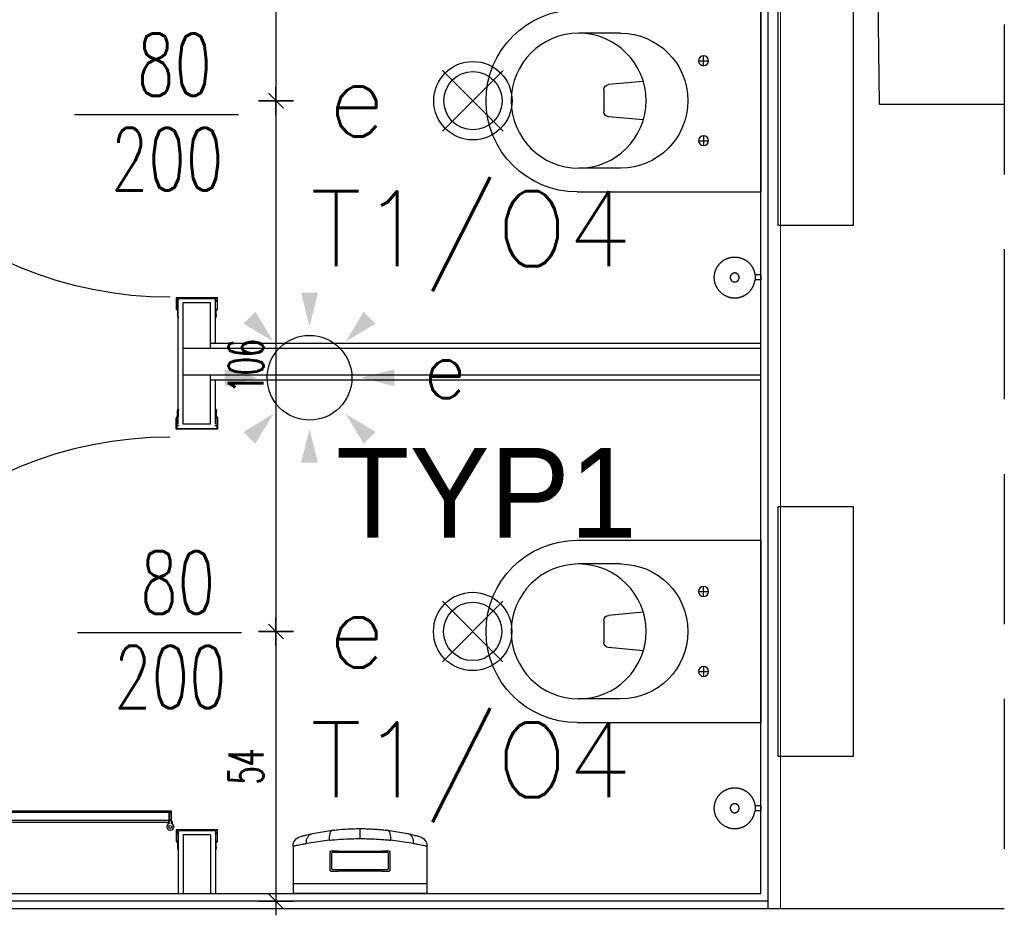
# Model space of a CAD drawing. Header units: centimetres. Extents: x -15121 to 30567, y -60641 to 0.
# Tile 220 of 256: x 10919 to 11116, y -25700 to -25520. Entities that reach past the tile are written whole.
import ezdxf
from ezdxf.enums import TextEntityAlignment as Align

# ---------------------------------------------------------------- set-up
doc = ezdxf.new("R2010")
doc.units = ezdxf.units.CM
doc.header["$LTSCALE"] = 60
doc.linetypes.add('( Dashed )', pattern=[0.75, 0.5, -0.25])
for name, color, linetype in [('AIKA lampy i wyłaczniki2', 150, 'Continuous'), ('AIKA lampy sanitariaty', 3, 'Continuous'), ('AIKA sanitariaty', 7, 'Continuous'), ('AIKA TYNK', 5, 'Continuous'), ('AIKA widoki wymiarowanie', 7, 'Continuous'), ('AIKA widokowe', 7, 'Continuous'), ('AIKA ŚCIANA', 8, 'Continuous'), ('E_Oświetlenie - czujki ruchu', 3, 'Continuous'), ('E_Oświetlenie - Numer obwodu', 1, 'Continuous'), ('E_Oświetlenie - Opis', 4, 'Continuous')]:
    doc.layers.add(name, color=color, linetype=linetype)
doc.layers.add('opisy', color=1, linetype='Continuous', lineweight=15)
doc.styles.add('RomanS', font='romans.shx')
doc.styles.add('SIMPLEX', font='simplex', dxfattribs={"width": 0.85})
doc.styles.add('TableTextStyle', font='txt')
doc.styles.add('wymiar', font='txt.shx', dxfattribs={"width": 0.6})
doc.dimstyles.new('Dwudziestka', dxfattribs={"dimtxt": 7, "dimasz": 0.7, "dimexe": 5, "dimexo": 0, "dimgap": 2.5, "dimtad": 1, "dimtoh": 1, "dimdec": 3, "dimrnd": 0.5, "dimdsep": 46, "dimtxsty": 'wymiar', "dimblk": 'znacznik', "dimcen": 0, "dimdle": 5, "dimse1": 1, "dimse2": 1, "dimclrd": 256, "dimclre": 256, "dimclrt": 256, "dimadec": 0, "dimazin": 0, "dimtfac": 0.4, "dimtdec": 3, "dimtix": 1, "dimtofl": 0, "dimtmove": 2, "dimatfit": 3, "dimldrblk": 'znacznik', "dimfxl": 1, "dimtolj": 1, "dimarcsym": 0})

# ---------------------------------------------------------------- blocks, each defined once
blk = doc.blocks.new('toaleta top')
at = {"layer": 'AIKA sanitariaty'}
for p, q in [((-18.25, 39.75), (-18.25, 3)), ((-13.5, 31.08), (-13.5, 39.45)), ((13.5, 31.08), (13.5, 39.45)), ((18.25, 39.75), (18.25, 3)), ((-2.22, 34.39), (2.22, 34.39)), ((-3.85, 26.52), (-3.22, 33.48)), ((3.85, 26.52), (3.22, 33.48)), ((-7, 14.44), (-9, 14.44)), ((-8, 15.44), (-8, 13.44)), ((7, 14.44), (9, 14.44)), ((8, 15.44), (8, 13.44)), ((-18.25, 3), (18.25, 3)), ((25, -0.5), (-25, -0.5)), ((-25, -0.5), (-25, -15.5)), ((25, -15.5), (25, -0.5)), ((-25, -15.5), (25, -15.5))]:
    blk.add_line(p, q, dxfattribs=at)
for centre, radius in [((0, 39.45), 13.5), ((-8, 14.44), 1), ((8, 14.44), 1)]:
    blk.add_circle(centre, radius, dxfattribs=at)
for centre, radius, start, end in [((0, 39.75), 18.25, 0, 180), ((-2.22, 33.39), 1, 90, 174.822), ((2.22, 33.39), 1, 5.178, 90), ((0, 31.08), 13.5, 180, 0)]:
    blk.add_arc(centre, radius, start, end, dxfattribs=at)
blk = doc.blocks.new('sl parawan')
at = {"layer": 'AIKA widokowe'}
for p, q in [((-59.55, -92.06), (-59.55, -94.27)), ((-51.3, -91.99), (-59.48, -91.99)), ((-59.42, -92.64), (-59.42, -92.12)), ((-59.42, -92.12), (-51.37, -92.12)), ((-59.05, -92.64), (-59.42, -92.64)), ((-59.15, -117.31), (-59.15, -92.12)), ((-59.05, -92.71), (-59.05, -92.64)), ((-51.37, -92.64), (-51.74, -92.64)), ((-51.74, -92.64), (-51.74, -92.71)), ((-51.65, -101.15), (-51.65, -92.12)), ((-51.37, -92.12), (-51.37, -92.64)), ((-51.24, -94.27), (-51.24, -92.06)), ((-59.42, -94.27), (-59.42, -92.71)), ((-59.42, -92.71), (-59.05, -92.71)), ((-59.27, -94.55), (-59.27, -95.45)), ((-59.14, -95.45), (-59.14, -94.55)), ((-58.15, -117.31), (-58.15, -92.99)), ((-52.65, -92.99), (-58.15, -92.99)), ((-52.65, -102.15), (-52.65, -92.99)), ((-51.74, -92.71), (-51.37, -92.71)), ((-51.65, -94.55), (-51.65, -95.45)), ((-51.52, -95.45), (-51.52, -94.55)), ((-51.37, -92.71), (-51.37, -94.27)), ((-59.31, -95.58), (-59.23, -95.94)), ((-59.28, -95.48), (-59.3, -95.54)), ((-59.18, -95.57), (-59.16, -95.53)), ((-59.1, -95.92), (-59.18, -95.57)), ((-51.61, -95.57), (-51.69, -95.92)), ((-51.63, -95.53), (-51.61, -95.57)), ((-51.56, -95.94), (-51.48, -95.58)), ((-51.49, -95.54), (-51.51, -95.48)), ((57.5, -102.15), (-58.15, -102.15)), ((57.5, -101.15), (-52.65, -101.15)), ((-58.15, -107.45), (57.5, -107.45)), ((-52.65, -117.31), (-52.65, -107.33)), ((-52.65, -108.45), (57.5, -108.45)), ((-51.65, -117.31), (-51.65, -108.45)), ((-59.55, -118.24), (-59.55, -116.03)), ((-59.42, -116.03), (-59.42, -117.59)), ((-59.31, -114.72), (-59.23, -114.36)), ((-59.28, -114.82), (-59.3, -114.76)), ((-59.27, -115.75), (-59.27, -114.85)), ((-59.1, -114.38), (-59.18, -114.73)), ((-59.18, -114.73), (-59.16, -114.77)), ((-59.14, -114.85), (-59.14, -115.75)), ((-51.61, -114.73), (-51.69, -114.38)), ((-51.65, -115.75), (-51.65, -114.85)), ((-51.63, -114.77), (-51.61, -114.73)), ((-51.56, -114.36), (-51.48, -114.72)), ((-51.52, -114.85), (-51.52, -115.75)), ((-51.49, -114.76), (-51.51, -114.82)), ((-51.37, -117.59), (-51.37, -116.03)), ((-51.24, -116.03), (-51.24, -118.24)), ((-59.42, -117.59), (-59.05, -117.59)), ((-59.05, -117.66), (-59.42, -117.66)), ((-59.42, -117.66), (-59.42, -118.18)), ((-59.42, -118.18), (-51.37, -118.18)), ((-59.05, -117.59), (-59.05, -117.66)), ((-52.65, -117.31), (-58.15, -117.31)), ((-51.74, -117.66), (-51.74, -117.59)), ((-51.74, -117.59), (-51.37, -117.59)), ((-51.37, -117.66), (-51.74, -117.66)), ((-51.37, -118.18), (-51.37, -117.66)), ((-51.3, -118.31), (-59.48, -118.31)), ((-60.52, -194.77), (-139.62, -194.77)), ((-139.06, -194.95), (-60.99, -194.95)), ((-60.92, -197.23), (-60.92, -194.85)), ((-60.92, -194.85), (-60.52, -194.85)), ((-60.92, -197.06), (-60.92, -194.95)), ((-60.92, -194.95), (-60.52, -194.95)), ((-60.92, -195.01), (-60.92, -196.99)), ((-60.52, -194.85), (-60.52, -196.73)), ((-60.52, -194.95), (-60.52, -197.23)), ((-139.62, -196.57), (-60.52, -196.57)), ((-60.99, -197.06), (-139.06, -197.06)), ((-61.12, -197.32), (-61.12, -197.06)), ((-61.12, -197.06), (-60.92, -197.06)), ((-60.52, -196.73), (-60.32, -196.73)), ((-60.32, -196.73), (-60.32, -197.32)), ((-59.55, -198.56), (-59.55, -200.78)), ((-59.55, -198.56), (-59.55, -200.78)), ((-59.55, -198.56), (-59.55, -200.78)), ((-57.52, -198.5), (-59.48, -198.5)), ((-57.52, -198.5), (-59.48, -198.5)), ((-51.3, -198.5), (-59.48, -198.5)), ((-59.42, -199.15), (-59.42, -198.63)), ((-59.42, -198.63), (-57.58, -198.63)), ((-59.42, -199.15), (-59.42, -198.63)), ((-59.42, -198.63), (-57.58, -198.63)), ((-59.42, -199.15), (-59.42, -198.63)), ((-59.42, -198.63), (-51.37, -198.63)), ((-59.15, -198.63), (-59.15, -211.27)), ((-51.65, -198.63), (-51.65, -211.27)), ((-51.37, -198.63), (-51.37, -199.15)), ((-51.24, -200.78), (-51.24, -198.56)), ((-59.05, -199.15), (-59.42, -199.15)), ((-59.05, -199.15), (-59.42, -199.15)), ((-59.05, -199.15), (-59.42, -199.15)), ((-59.42, -200.78), (-59.42, -199.22)), ((-59.42, -199.22), (-59.05, -199.22)), ((-59.42, -200.78), (-59.42, -199.22)), ((-59.42, -199.22), (-59.05, -199.22)), ((-59.42, -200.78), (-59.42, -199.22)), ((-59.42, -199.22), (-59.05, -199.22)), ((-59.27, -201.06), (-59.27, -201.96)), ((-59.27, -201.06), (-59.27, -201.96)), ((-59.27, -201.06), (-59.27, -201.96)), ((-59.14, -201.96), (-59.14, -201.06)), ((-59.14, -201.96), (-59.14, -201.06)), ((-59.14, -201.96), (-59.14, -201.06)), ((-59.05, -199.22), (-59.05, -199.15)), ((-59.05, -199.22), (-59.05, -199.15)), ((-59.05, -199.22), (-59.05, -199.15)), ((-52.65, -199.5), (-58.15, -199.5)), ((-58.15, -199.5), (-58.15, -211.27)), ((-52.65, -199.5), (-52.65, -211.27)), ((-51.37, -199.15), (-51.74, -199.15)), ((-51.74, -199.15), (-51.74, -199.22)), ((-51.74, -199.22), (-51.37, -199.22)), ((-51.65, -201.06), (-51.65, -201.96)), ((-51.52, -201.96), (-51.52, -201.06)), ((-51.37, -199.22), (-51.37, -200.78)), ((-59.31, -202.08), (-59.23, -202.45)), ((-59.28, -201.98), (-59.3, -202.04)), ((-59.28, -201.98), (-59.3, -202.05)), ((-59.18, -202.08), (-59.16, -202.03)), ((-59.18, -202.08), (-59.16, -202.04)), ((-59.1, -202.42), (-59.18, -202.08)), ((-51.61, -202.08), (-51.69, -202.42)), ((-51.63, -202.04), (-51.61, -202.08)), ((-51.56, -202.45), (-51.48, -202.08)), ((-51.49, -202.05), (-51.51, -201.98))]:
    blk.add_line(p, q, dxfattribs=at)
at = {"layer": 'AIKA widokowe', "extrusion": (0, 0, -1)}
for p, q in [((-60.52, -194.77), (-139.62, -194.77)), ((-60.52, -196.57), (-60.52, -194.77)), ((-139.62, -196.57), (-60.52, -196.57))]:
    blk.add_line(p, q, dxfattribs=at)
at = {"layer": 'AIKA widokowe'}
blk.add_circle((-60.72, -197.9), 0.3, dxfattribs=at)
for centre, radius, start, end in [((-60.64, -12.8), 79.05, 182.2555, 269.9371), ((-59.48, -92.06), 0.065, 90, 180), ((-51.3, -92.06), 0.065, 0, 90), ((-59.41, -94.27), 0.14, 180, 270), ((-59.41, -94.27), 0.01, 180, 270), ((-59.41, -94.55), 0.27, 0, 90), ((-59.41, -94.55), 0.14, 0, 90), ((-51.38, -94.55), 0.27, 90, 180), ((-51.38, -94.55), 0.14, 90, 180), ((-51.38, -94.27), 0.01, 270, 0), ((-51.38, -94.27), 0.14, 270, 0), ((-59.25, -95.56), 0.055, 154.9424, 192.3489), ((-59.33, -95.45), 0.055, 334.9424, 0), ((-59.16, -95.93), 0.0649, 192.3489, 12.3224), ((-59.33, -95.45), 0.185, 334.9424, 0), ((-51.63, -95.93), 0.0649, 167.6776, 347.6511), ((-51.46, -95.45), 0.185, 180, 205.0576), ((-51.46, -95.45), 0.055, 180, 205.0576), ((-51.53, -95.56), 0.055, 347.6511, 25.0576), ((-59.16, -114.37), 0.0649, 347.6776, 167.6511), ((-51.63, -114.37), 0.0649, 12.3489, 192.3224), ((-59.41, -116.03), 0.14, 90, 180), ((-59.41, -116.03), 0.01, 90, 180), ((-59.41, -115.75), 0.14, 270, 0), ((-59.41, -115.75), 0.27, 270, 0), ((-59.25, -114.74), 0.055, 167.6511, 205.0576), ((-59.33, -114.85), 0.055, 0, 25.0576), ((-59.33, -114.85), 0.185, 0, 25.0576), ((-51.46, -114.85), 0.185, 154.9424, 180), ((-51.38, -115.75), 0.27, 180, 270), ((-51.46, -114.85), 0.055, 154.9424, 180), ((-51.38, -115.75), 0.14, 180, 270), ((-51.53, -114.74), 0.055, 334.9424, 12.3489), ((-51.38, -116.03), 0.14, 0, 90), ((-51.38, -116.03), 0.01, 0, 90), ((-59.48, -118.24), 0.065, 180, 270), ((-51.3, -118.24), 0.065, 270, 0), ((-60.64, -198.93), 79.05, 90.0629, 177.7445), ((-60.99, -195.01), 0.065, 0, 90), ((-60.99, -196.99), 0.065, 270, 0), ((-60.72, -197.9), 0.7, 106.6015, 55.1501), ((-60.72, -197.9), 0.7, 124.8499, 73.3985), ((-59.48, -198.56), 0.065, 90, 180), ((-59.48, -198.56), 0.065, 90, 180), ((-59.48, -198.56), 0.065, 90, 180), ((-51.3, -198.56), 0.065, 0, 90), ((-59.41, -200.78), 0.14, 180, 270), ((-59.41, -200.78), 0.14, 180, 270), ((-59.41, -200.78), 0.14, 180, 270), ((-59.41, -200.78), 0.01, 180, 270), ((-59.41, -200.78), 0.01, 180, 270), ((-59.41, -200.78), 0.01, 180, 270), ((-59.41, -201.06), 0.27, 0, 90), ((-59.41, -201.06), 0.27, 0, 90), ((-59.41, -201.06), 0.27, 0, 90), ((-59.41, -201.06), 0.14, 0, 90), ((-59.41, -201.06), 0.14, 0, 90), ((-59.41, -201.06), 0.14, 0, 90), ((-51.38, -201.06), 0.27, 90, 180), ((-51.38, -201.06), 0.14, 90, 180), ((-51.38, -200.78), 0.01, 270, 0), ((-51.38, -200.78), 0.14, 270, 0), ((-59.25, -202.07), 0.055, 154.9424, 192.3489), ((-59.25, -202.07), 0.055, 154.9424, 192.3489), ((-59.33, -201.96), 0.055, 334.9424, 0), ((-59.33, -201.96), 0.055, 334.9424, 0), ((-59.16, -202.43), 0.0649, 192.3489, 12.3224), ((-59.33, -201.96), 0.185, 334.9424, 360), ((-59.33, -201.96), 0.185, 334.9424, 0), ((-51.63, -202.43), 0.0649, 167.6776, 347.6511), ((-51.46, -201.96), 0.185, 180, 205.0576), ((-51.46, -201.96), 0.055, 180, 205.0576), ((-51.53, -202.07), 0.055, 347.6511, 25.0576)]:
    blk.add_arc(centre, radius, start, end, dxfattribs=at)
blk.add_point((-60.52, -194.77), dxfattribs=at)
blk = doc.blocks.new('opis lamp')
at = {"layer": 'E_Oświetlenie - Numer obwodu', "style": 'SIMPLEX'}
blk.add_attdef('OBWÓD', text='', height=15, dxfattribs=at).set_placement((-9.46, -1.18), align=Align.CENTER)
at = {"layer": 'E_Oświetlenie - Opis', "style": 'SIMPLEX'}
blk.add_attdef('OPIS1', (55.72, 42.77), '', height=15, dxfattribs=at)
blk = doc.blocks.new('Czujka ruchu 360')
at = {"layer": 'E_Oświetlenie - czujki ruchu'}
blk.add_circle((0, 0), 11.31, dxfattribs=at)
for points in [[(0, 13.68), (-2.25, 22.68), (2.25, 22.68), (-2.25, 22.68)], [(-9.67, 9.67), (-17.63, 14.45), (-14.45, 17.63), (-17.63, 14.45)], [(9.67, 9.67), (17.63, 14.45), (14.45, 17.63), (17.63, 14.45)], [(-13.68, 0), (-22.68, -2.25), (-22.68, 2.25), (-22.68, -2.25)], [(13.68, 0), (22.68, -2.25), (22.68, 2.25), (22.68, -2.25)], [(-9.67, -9.67), (-14.45, -17.63), (-17.63, -14.45), (-14.45, -17.63)], [(9.67, -9.67), (14.45, -17.63), (17.63, -14.45), (14.45, -17.63)], [(0, -13.68), (-2.25, -22.68), (2.25, -22.68), (-2.25, -22.68)]]:
    blk.add_solid(points, dxfattribs=at)
at = {"layer": 'E_Oświetlenie - Numer obwodu', "style": 'SIMPLEX'}
blk.add_attdef('OBWÓD', text='', height=15, dxfattribs=at).set_placement((0, -42.53), align=Align.CENTER)
at = {"layer": 'E_Oświetlenie - Opis', "style": 'SIMPLEX'}
for tag, p in [('SYMBOL', (-34.22, 26.89)), ('OPIS1', (26.83, -1.12))]:
    blk.add_attdef(tag, p, '', height=15, dxfattribs=at)
blk = doc.blocks.new('sl szczotka rzut')
at = {"layer": 'AIKA sanitariaty', "transparency": 33554610}
for p, q in [((22238.01, -28535.25), (22238.01, -28534.12)), ((22239.01, -28535.25), (22238.01, -28535.25)), ((22239.01, -28535.25), (22239.01, -28534.12))]:
    blk.add_line(p, q, dxfattribs=at)
for points in [[(22235.26, -28527.56), (22235.16, -28527.72), (22235.07, -28527.86), (22234.99, -28527.98), (22234.93, -28528.09), (22234.88, -28528.19), (22234.83, -28528.29), (22234.79, -28528.37), (22234.76, -28528.45), (22234.73, -28528.52), (22234.7, -28528.6), (22234.67, -28528.67), (22234.65, -28528.73), (22234.62, -28528.8), (22234.6, -28528.87), (22234.58, -28528.93), (22234.56, -28529), (22234.55, -28529.06), (22234.53, -28529.13), (22234.52, -28529.19), (22234.5, -28529.26), (22234.49, -28529.32), (22234.48, -28529.39), (22234.47, -28529.45), (22234.46, -28529.52), (22234.45, -28529.59), (22234.45, -28529.65), (22234.44, -28529.72), (22234.43, -28529.79), (22234.43, -28529.85), (22234.43, -28529.92), (22234.43, -28529.99), (22234.43, -28530.05), (22234.43, -28530.12), (22234.43, -28530.19), (22234.43, -28530.25), (22234.43, -28530.32), (22234.44, -28530.39), (22234.45, -28530.45), (22234.45, -28530.52), (22234.46, -28530.59), (22234.47, -28530.65), (22234.48, -28530.72), (22234.49, -28530.79), (22234.5, -28530.85), (22234.52, -28530.92), (22234.53, -28530.98), (22234.55, -28531.05), (22234.56, -28531.11), (22234.58, -28531.18), (22234.6, -28531.24), (22234.62, -28531.3), (22234.64, -28531.37), (22234.66, -28531.43), (22234.69, -28531.49), (22234.71, -28531.56), (22234.74, -28531.62), (22234.76, -28531.68), (22234.79, -28531.74), (22234.82, -28531.8), (22234.85, -28531.86), (22234.88, -28531.92), (22234.91, -28531.98), (22234.94, -28532.04), (22234.97, -28532.1), (22235.01, -28532.16), (22235.04, -28532.21), (22235.08, -28532.27), (22235.11, -28532.33), (22235.15, -28532.38), (22235.19, -28532.44), (22235.23, -28532.49), (22235.27, -28532.54), (22235.31, -28532.6), (22235.35, -28532.65), (22235.4, -28532.7), (22235.44, -28532.75), (22235.48, -28532.8), (22235.53, -28532.85), (22235.58, -28532.9), (22235.62, -28532.94), (22235.67, -28532.99), (22235.72, -28533.04), (22235.77, -28533.08), (22235.82, -28533.13), (22235.87, -28533.17), (22235.92, -28533.21), (22235.97, -28533.26), (22236.03, -28533.3), (22236.08, -28533.34), (22236.13, -28533.38), (22236.19, -28533.42), (22236.24, -28533.45), (22236.3, -28533.49), (22236.36, -28533.53), (22236.41, -28533.56), (22236.47, -28533.59), (22236.53, -28533.63), (22236.59, -28533.66), (22236.65, -28533.69), (22236.71, -28533.72), (22236.78, -28533.75), (22236.84, -28533.78), (22236.92, -28533.81), (22236.99, -28533.85), (22237.07, -28533.88), (22237.16, -28533.91), (22237.26, -28533.94), (22237.37, -28533.97), (22237.49, -28534.01), (22237.63, -28534.04), (22237.79, -28534.08), (22237.98, -28534.12)], [(22235.26, -28527.56), (22235.39, -28527.42), (22235.5, -28527.29), (22235.6, -28527.19), (22235.69, -28527.1), (22235.78, -28527.02), (22235.85, -28526.95), (22235.92, -28526.89), (22235.99, -28526.84), (22236.06, -28526.79), (22236.12, -28526.74), (22236.18, -28526.7), (22236.24, -28526.66), (22236.3, -28526.62), (22236.35, -28526.58), (22236.41, -28526.55), (22236.47, -28526.51), (22236.53, -28526.48), (22236.59, -28526.45), (22236.65, -28526.42), (22236.71, -28526.39), (22236.77, -28526.36), (22236.83, -28526.33), (22236.89, -28526.3), (22236.95, -28526.28), (22237.01, -28526.25), (22237.07, -28526.23), (22237.14, -28526.2), (22237.2, -28526.18), (22237.26, -28526.16), (22237.33, -28526.14), (22237.39, -28526.12), (22237.46, -28526.1), (22237.52, -28526.09), (22237.59, -28526.07), (22237.65, -28526.06), (22237.72, -28526.04), (22237.78, -28526.03), (22237.85, -28526.02), (22237.91, -28526.01), (22237.98, -28526), (22238.05, -28525.99), (22238.11, -28525.98), (22238.18, -28525.98), (22238.25, -28525.97), (22238.31, -28525.97), (22238.38, -28525.97), (22238.45, -28525.97), (22238.51, -28525.97), (22238.58, -28525.97), (22238.65, -28525.97), (22238.71, -28525.97), (22238.78, -28525.97), (22238.85, -28525.98), (22238.91, -28525.98), (22238.98, -28525.99), (22239.05, -28526), (22239.11, -28526.01), (22239.18, -28526.02), (22239.25, -28526.03), (22239.31, -28526.04), (22239.38, -28526.06), (22239.44, -28526.07), (22239.51, -28526.09), (22239.57, -28526.1), (22239.64, -28526.12), (22239.7, -28526.14), (22239.76, -28526.16), (22239.83, -28526.18), (22239.89, -28526.2), (22239.95, -28526.23), (22240.02, -28526.25), (22240.08, -28526.28), (22240.14, -28526.3), (22240.2, -28526.33), (22240.26, -28526.36), (22240.32, -28526.39), (22240.38, -28526.42), (22240.44, -28526.45), (22240.5, -28526.48), (22240.56, -28526.51), (22240.62, -28526.55), (22240.67, -28526.58), (22240.73, -28526.62), (22240.79, -28526.65), (22240.84, -28526.69), (22240.9, -28526.73), (22240.95, -28526.77), (22241, -28526.81), (22241.06, -28526.85), (22241.11, -28526.89), (22241.16, -28526.94), (22241.21, -28526.98), (22241.26, -28527.02), (22241.31, -28527.07), (22241.36, -28527.12), (22241.41, -28527.16), (22241.45, -28527.21), (22241.5, -28527.26), (22241.54, -28527.31), (22241.59, -28527.36), (22241.63, -28527.41), (22241.67, -28527.46), (22241.72, -28527.51), (22241.76, -28527.56), (22241.8, -28527.62), (22241.84, -28527.67), (22241.88, -28527.73), (22241.91, -28527.78), (22241.95, -28527.84), (22241.99, -28527.89), (22242.02, -28527.95), (22242.05, -28528.01), (22242.09, -28528.07), (22242.12, -28528.13), (22242.15, -28528.19), (22242.18, -28528.25), (22242.21, -28528.31), (22242.24, -28528.37), (22242.27, -28528.43), (22242.29, -28528.49), (22242.32, -28528.55), (22242.34, -28528.61), (22242.36, -28528.68), (22242.39, -28528.74), (22242.41, -28528.8), (22242.43, -28528.87), (22242.45, -28528.93), (22242.46, -28529), (22242.48, -28529.06), (22242.5, -28529.13), (22242.51, -28529.19), (22242.52, -28529.26), (22242.54, -28529.32), (22242.55, -28529.39), (22242.56, -28529.45), (22242.57, -28529.52), (22242.58, -28529.59), (22242.58, -28529.65), (22242.59, -28529.72), (22242.59, -28529.79), (22242.6, -28529.85), (22242.6, -28529.92), (22242.6, -28529.99), (22242.6, -28530.05), (22242.6, -28530.12), (22242.6, -28530.19), (22242.6, -28530.25), (22242.59, -28530.32), (22242.59, -28530.39), (22242.58, -28530.45), (22242.58, -28530.52), (22242.57, -28530.59), (22242.56, -28530.65), (22242.55, -28530.72), (22242.54, -28530.79), (22242.52, -28530.85), (22242.51, -28530.92), (22242.5, -28530.98), (22242.48, -28531.05), (22242.46, -28531.11), (22242.45, -28531.18), (22242.43, -28531.24), (22242.41, -28531.3), (22242.39, -28531.37), (22242.36, -28531.43), (22242.34, -28531.49), (22242.32, -28531.56), (22242.29, -28531.62), (22242.27, -28531.68), (22242.24, -28531.74), (22242.21, -28531.8), (22242.18, -28531.86), (22242.15, -28531.92), (22242.12, -28531.98), (22242.09, -28532.04), (22242.05, -28532.1), (22242.02, -28532.16), (22241.99, -28532.21), (22241.95, -28532.27), (22241.91, -28532.33), (22241.88, -28532.38), (22241.84, -28532.44), (22241.8, -28532.49), (22241.76, -28532.54), (22241.72, -28532.6), (22241.67, -28532.65), (22241.63, -28532.7), (22241.59, -28532.75), (22241.54, -28532.8), (22241.5, -28532.85), (22241.45, -28532.9), (22241.41, -28532.94), (22241.36, -28532.99), (22241.31, -28533.04), (22241.26, -28533.08), (22241.21, -28533.13), (22241.16, -28533.17), (22241.11, -28533.21), (22241.06, -28533.26), (22241, -28533.3), (22240.95, -28533.34), (22240.9, -28533.38), (22240.84, -28533.42), (22240.79, -28533.45), (22240.73, -28533.49), (22240.67, -28533.53), (22240.62, -28533.56), (22240.56, -28533.59), (22240.5, -28533.63), (22240.44, -28533.66), (22240.38, -28533.69), (22240.32, -28533.72), (22240.26, -28533.75), (22240.2, -28533.78), (22240.14, -28533.8), (22240.08, -28533.83), (22240.02, -28533.86), (22239.95, -28533.88), (22239.89, -28533.9), (22239.83, -28533.93), (22239.76, -28533.95), (22239.7, -28533.97), (22239.64, -28533.99), (22239.57, -28534), (22239.51, -28534.02), (22239.44, -28534.04), (22239.38, -28534.05), (22239.32, -28534.06), (22239.27, -28534.07), (22239.22, -28534.09), (22239.17, -28534.09), (22239.13, -28534.1), (22239.1, -28534.11), (22239.07, -28534.11), (22239.05, -28534.11), (22239.03, -28534.12), (22239.01, -28534.12), (22238.99, -28534.12), (22238.97, -28534.12), (22238.94, -28534.12), (22238.9, -28534.13), (22238.86, -28534.13), (22238.81, -28534.13), (22238.75, -28534.13), (22238.69, -28534.14), (22238.62, -28534.14), (22238.55, -28534.14), (22238.47, -28534.14), (22238.39, -28534.14), (22238.31, -28534.13), (22238.23, -28534.13), (22238.16, -28534.13), (22238.1, -28534.12), (22238.04, -28534.12), (22238, -28534.12), (22237.98, -28534.12)]]:
    blk.add_lwpolyline(points, dxfattribs=at)
blk.add_lwpolyline([(22239.38, -28530.29), (22239.39, -28530.27), (22239.39, -28530.26), (22239.39, -28530.24), (22239.39, -28530.23), (22239.4, -28530.21), (22239.4, -28530.2), (22239.4, -28530.19), (22239.4, -28530.17), (22239.41, -28530.16), (22239.41, -28530.14), (22239.41, -28530.13), (22239.41, -28530.11), (22239.41, -28530.1), (22239.41, -28530.08), (22239.41, -28530.07), (22239.41, -28530.05), (22239.41, -28530.04), (22239.41, -28530.02), (22239.41, -28530.01), (22239.41, -28530), (22239.41, -28529.98), (22239.41, -28529.97), (22239.41, -28529.95), (22239.4, -28529.94), (22239.4, -28529.92), (22239.4, -28529.91), (22239.4, -28529.89), (22239.39, -28529.88), (22239.39, -28529.86), (22239.39, -28529.85), (22239.39, -28529.84), (22239.38, -28529.82), (22239.38, -28529.81), (22239.37, -28529.79), (22239.37, -28529.78), (22239.36, -28529.77), (22239.36, -28529.75), (22239.35, -28529.74), (22239.35, -28529.72), (22239.34, -28529.71), (22239.34, -28529.7), (22239.33, -28529.68), (22239.33, -28529.67), (22239.32, -28529.66), (22239.31, -28529.64), (22239.31, -28529.63), (22239.3, -28529.62), (22239.29, -28529.6), (22239.28, -28529.59), (22239.28, -28529.58), (22239.27, -28529.57), (22239.26, -28529.55), (22239.25, -28529.54), (22239.24, -28529.53), (22239.24, -28529.52), (22239.23, -28529.51), (22239.22, -28529.5), (22239.21, -28529.48), (22239.2, -28529.47), (22239.19, -28529.46), (22239.18, -28529.45), (22239.17, -28529.44), (22239.16, -28529.43), (22239.15, -28529.42), (22239.14, -28529.41), (22239.13, -28529.4), (22239.12, -28529.39), (22239.11, -28529.38), (22239.1, -28529.37), (22239.08, -28529.36), (22239.07, -28529.35), (22239.06, -28529.34), (22239.05, -28529.33), (22239.04, -28529.32), (22239.03, -28529.32), (22239.01, -28529.31), (22239, -28529.3), (22238.99, -28529.29), (22238.98, -28529.28), (22238.96, -28529.28), (22238.95, -28529.27), (22238.94, -28529.26), (22238.92, -28529.25), (22238.91, -28529.25), (22238.9, -28529.24), (22238.88, -28529.24), (22238.87, -28529.23), (22238.86, -28529.22), (22238.84, -28529.22), (22238.83, -28529.21), (22238.82, -28529.21), (22238.8, -28529.2), (22238.79, -28529.2), (22238.77, -28529.19), (22238.76, -28529.19), (22238.75, -28529.19), (22238.73, -28529.18), (22238.72, -28529.18), (22238.7, -28529.18), (22238.69, -28529.17), (22238.67, -28529.17), (22238.66, -28529.17), (22238.65, -28529.17), (22238.63, -28529.16), (22238.62, -28529.16), (22238.6, -28529.16), (22238.59, -28529.16), (22238.57, -28529.16), (22238.56, -28529.16), (22238.54, -28529.16), (22238.53, -28529.16), (22238.51, -28529.16), (22238.5, -28529.16), (22238.48, -28529.16), (22238.47, -28529.16), (22238.46, -28529.16), (22238.44, -28529.16), (22238.43, -28529.16), (22238.41, -28529.16), (22238.4, -28529.16), (22238.38, -28529.17), (22238.37, -28529.17), (22238.35, -28529.17), (22238.34, -28529.17), (22238.32, -28529.18), (22238.31, -28529.18), (22238.3, -28529.18), (22238.28, -28529.19), (22238.27, -28529.19), (22238.25, -28529.19), (22238.24, -28529.2), (22238.23, -28529.2), (22238.21, -28529.21), (22238.2, -28529.21), (22238.18, -28529.22), (22238.17, -28529.22), (22238.16, -28529.23), (22238.14, -28529.24), (22238.13, -28529.24), (22238.12, -28529.25), (22238.1, -28529.25), (22238.09, -28529.26), (22238.08, -28529.27), (22238.07, -28529.28), (22238.05, -28529.28), (22238.04, -28529.29), (22238.03, -28529.3), (22238.02, -28529.31), (22238, -28529.32), (22237.99, -28529.32), (22237.98, -28529.33), (22237.97, -28529.34), (22237.96, -28529.35), (22237.94, -28529.36), (22237.93, -28529.37), (22237.92, -28529.38), (22237.91, -28529.39), (22237.9, -28529.4), (22237.89, -28529.41), (22237.88, -28529.42), (22237.87, -28529.43), (22237.86, -28529.44), (22237.85, -28529.45), (22237.84, -28529.46), (22237.83, -28529.47), (22237.82, -28529.48), (22237.81, -28529.5), (22237.8, -28529.51), (22237.79, -28529.52), (22237.78, -28529.53), (22237.78, -28529.54), (22237.77, -28529.55), (22237.76, -28529.57), (22237.75, -28529.58), (22237.74, -28529.59), (22237.74, -28529.6), (22237.73, -28529.62), (22237.72, -28529.63), (22237.72, -28529.64), (22237.71, -28529.66), (22237.7, -28529.67), (22237.7, -28529.68), (22237.69, -28529.7), (22237.68, -28529.71), (22237.68, -28529.72), (22237.67, -28529.74), (22237.67, -28529.75), (22237.66, -28529.77), (22237.66, -28529.78), (22237.65, -28529.79), (22237.65, -28529.81), (22237.65, -28529.82), (22237.64, -28529.84), (22237.64, -28529.85), (22237.64, -28529.86), (22237.63, -28529.88), (22237.63, -28529.89), (22237.63, -28529.91), (22237.63, -28529.92), (22237.62, -28529.94), (22237.62, -28529.95), (22237.62, -28529.97), (22237.62, -28529.98), (22237.62, -28530), (22237.62, -28530.01), (22237.62, -28530.02), (22237.62, -28530.04), (22237.62, -28530.05), (22237.62, -28530.07), (22237.62, -28530.08), (22237.62, -28530.1), (22237.62, -28530.11), (22237.62, -28530.13), (22237.62, -28530.14), (22237.62, -28530.16), (22237.62, -28530.17), (22237.63, -28530.19), (22237.63, -28530.2), (22237.63, -28530.21), (22237.63, -28530.23), (22237.64, -28530.24), (22237.64, -28530.26), (22237.64, -28530.27), (22237.65, -28530.29), (22237.65, -28530.3), (22237.65, -28530.31), (22237.66, -28530.33), (22237.66, -28530.34), (22237.67, -28530.36), (22237.67, -28530.37), (22237.68, -28530.38), (22237.68, -28530.4), (22237.69, -28530.41), (22237.7, -28530.42), (22237.7, -28530.44), (22237.71, -28530.45), (22237.72, -28530.46), (22237.72, -28530.48), (22237.73, -28530.49), (22237.74, -28530.5), (22237.74, -28530.52), (22237.75, -28530.53), (22237.76, -28530.54), (22237.77, -28530.55), (22237.78, -28530.56), (22237.78, -28530.58), (22237.79, -28530.59), (22237.8, -28530.6), (22237.81, -28530.61), (22237.82, -28530.62), (22237.83, -28530.63), (22237.84, -28530.65), (22237.85, -28530.66), (22237.86, -28530.67), (22237.87, -28530.68), (22237.88, -28530.69), (22237.89, -28530.7), (22237.9, -28530.71), (22237.91, -28530.72), (22237.92, -28530.73), (22237.93, -28530.74), (22237.94, -28530.75), (22237.96, -28530.76), (22237.97, -28530.77), (22237.98, -28530.78), (22237.99, -28530.78), (22238, -28530.79), (22238.02, -28530.8), (22238.03, -28530.81), (22238.04, -28530.82), (22238.05, -28530.82), (22238.07, -28530.83), (22238.08, -28530.84), (22238.09, -28530.85), (22238.1, -28530.85), (22238.12, -28530.86), (22238.13, -28530.87), (22238.14, -28530.87), (22238.16, -28530.88), (22238.17, -28530.88), (22238.18, -28530.89), (22238.2, -28530.89), (22238.21, -28530.9), (22238.23, -28530.9), (22238.24, -28530.91), (22238.25, -28530.91), (22238.27, -28530.92), (22238.28, -28530.92), (22238.3, -28530.92), (22238.31, -28530.93), (22238.32, -28530.93), (22238.34, -28530.93), (22238.35, -28530.94), (22238.37, -28530.94), (22238.38, -28530.94), (22238.4, -28530.94), (22238.41, -28530.95), (22238.43, -28530.95), (22238.44, -28530.95), (22238.46, -28530.95), (22238.47, -28530.95), (22238.48, -28530.95), (22238.5, -28530.95), (22238.51, -28530.95), (22238.53, -28530.95), (22238.54, -28530.95), (22238.56, -28530.95), (22238.57, -28530.95), (22238.59, -28530.95), (22238.6, -28530.95), (22238.62, -28530.95), (22238.63, -28530.94), (22238.65, -28530.94), (22238.66, -28530.94), (22238.67, -28530.94), (22238.69, -28530.93), (22238.7, -28530.93), (22238.72, -28530.93), (22238.73, -28530.92), (22238.75, -28530.92), (22238.76, -28530.92), (22238.77, -28530.91), (22238.79, -28530.91), (22238.8, -28530.9), (22238.82, -28530.9), (22238.83, -28530.89), (22238.84, -28530.89), (22238.86, -28530.88), (22238.87, -28530.88), (22238.88, -28530.87), (22238.9, -28530.87), (22238.91, -28530.86), (22238.92, -28530.85), (22238.94, -28530.85), (22238.95, -28530.84), (22238.96, -28530.83), (22238.98, -28530.82), (22238.99, -28530.82), (22239, -28530.81), (22239.01, -28530.8), (22239.03, -28530.79), (22239.04, -28530.78), (22239.05, -28530.78), (22239.06, -28530.77), (22239.07, -28530.76), (22239.08, -28530.75), (22239.1, -28530.74), (22239.11, -28530.73), (22239.12, -28530.72), (22239.13, -28530.71), (22239.14, -28530.7), (22239.15, -28530.69), (22239.16, -28530.68), (22239.17, -28530.67), (22239.18, -28530.66), (22239.19, -28530.65), (22239.2, -28530.63), (22239.21, -28530.62), (22239.22, -28530.61), (22239.23, -28530.6), (22239.24, -28530.59), (22239.24, -28530.58), (22239.25, -28530.56), (22239.26, -28530.55), (22239.27, -28530.54), (22239.28, -28530.53), (22239.28, -28530.52), (22239.29, -28530.5), (22239.3, -28530.49), (22239.31, -28530.48), (22239.31, -28530.46), (22239.32, -28530.45), (22239.33, -28530.44), (22239.33, -28530.42), (22239.34, -28530.41), (22239.34, -28530.4), (22239.35, -28530.38), (22239.35, -28530.37), (22239.36, -28530.36), (22239.36, -28530.34), (22239.37, -28530.33), (22239.37, -28530.31), (22239.38, -28530.3)], close=True, dxfattribs=at)
blk = doc.blocks.new('sl dozownik papieru rzut')
at = {"layer": 'AIKA sanitariaty'}
for p, q in [((13.4, 0), (-13.4, 0)), ((-13.4, -1.95), (-13.4, 0)), ((13.4, -1.95), (13.4, 0)), ((13.4, -1.95), (-13.4, -1.95)), ((-13.4, -2.05), (13.4, -2.05)), ((-13.4, -9.49), (-13.4, -2.05)), ((-13.35, -2), (13.35, -2)), ((13.4, -9.49), (13.4, -2.05)), ((-6, -4.65), (-6, -8.35)), ((-5.85, -4.5), (-4.39, -4.5)), ((-5.7, -8.05), (-5.7, -4.95)), ((-5.55, -4.8), (5.58, -4.8)), ((4.39, -4.5), (-4.39, -4.5)), ((4.39, -4.5), (5.85, -4.5)), ((5.7, -4.95), (5.7, -8.05)), ((6, -8.35), (6, -4.65)), ((-4.39, -8.5), (-5.85, -8.5)), ((5.55, -8.2), (-5.55, -8.2)), ((-4.39, -8.5), (4.39, -8.5)), ((5.85, -8.5), (4.39, -8.5)), ((-6.13, -10.69), (-10.73, -10.04)), ((0, -13), (0, -11)), ((10.73, -10.04), (6.13, -10.69)), ((-9.5, -12.01), (-5.51, -12.67)), ((5.51, -12.67), (9.5, -12.01))]:
    blk.add_line(p, q, dxfattribs=at)
for centre, radius, start, end in [((-13.35, -1.95), 0.05, 180, 270), ((13.35, -1.95), 0.05, 270, 0), ((-13.35, -2.05), 0.05, 90, 180), ((13.35, -2.05), 0.05, 0, 90), ((-5.85, -4.65), 0.15, 90, 180), ((-5.55, -4.95), 0.15, 90, 180), ((5.55, -4.95), 0.15, 0, 90), ((5.85, -4.65), 0.15, 0, 90), ((-11.4, -9.49), 2, 180, 254.9453), ((-5.85, -8.35), 0.15, 180, 270), ((-5.55, -8.05), 0.15, 180, 270), ((5.55, -8.05), 0.15, 270, 0), ((5.85, -8.35), 0.15, 270, 0), ((11.4, -9.49), 2, 285.0547, 0)]:
    blk.add_arc(centre, radius, start, end, dxfattribs=at)
for points, knots in [([(-13.4, -9.49), (-13.4, -9.49), (-13.32, -9.51), (-12.98, -9.59), (-12.73, -9.64), (-12.12, -9.77), (-11.78, -9.84), (-11.18, -9.96), (-10.96, -10), (-10.73, -10.04)], [719.365815, 719.365815, 719.365815, 719.365815, 741.542046, 741.542046, 763.718271, 763.718271, 782.93566, 782.93566, 792.832229, 792.832229, 792.832229, 792.832229]), ([(10.73, -10.04), (11.04, -9.98), (11.33, -9.93), (12.01, -9.8), (12.37, -9.72), (12.8, -9.63), (12.92, -9.6), (13.13, -9.55), (13.21, -9.54), (13.36, -9.5), (13.4, -9.49), (13.4, -9.49)], [645.89816, 645.89816, 645.89816, 645.89816, 659.198751, 659.198751, 681.041661, 681.041661, 692.345192, 692.345192, 703.648717, 703.648717, 719.365815, 719.365815, 719.365815, 719.365815]), ([(-11.92, -11.42), (-11.92, -11.42), (-11.84, -11.45), (-11.55, -11.52), (-11.32, -11.58), (-10.78, -11.72), (-10.47, -11.79), (-9.94, -11.91), (-9.74, -11.96), (-9.53, -12)], [719.365815, 719.365815, 719.365815, 719.365815, 741.542046, 741.542046, 763.718271, 763.718271, 782.93566, 782.93566, 793.101387, 793.101387, 793.101387, 793.101387]), ([(-10.73, -10.04), (-10.73, -10.04), (-10.73, -10.04), (-10.73, -10.05), (-10.73, -10.05), (-10.73, -10.07), (-10.73, -10.07), (-10.73, -10.09), (-10.73, -10.11), (-10.74, -10.14), (-10.74, -10.17), (-10.74, -10.25), (-10.73, -10.3), (-10.73, -10.45), (-10.71, -10.55), (-10.66, -10.85), (-10.59, -11.03), (-10.4, -11.41), (-10.26, -11.59), (-9.92, -11.86), (-9.73, -11.96), (-9.53, -12)], [-0.008999, -0.008999, -0.008999, -0.008999, 0, 0, 0.195131, 0.195131, 0.390205, 0.390205, 0.780355, 0.780355, 1.560665, 1.560665, 3.121408, 3.121408, 6.243965, 6.243965, 12.498055, 12.498055, 20.307105, 20.307105, 28.11533, 28.11533, 28.11533, 28.11533]), ([(-5.51, -12.67), (-5.63, -12.65), (-5.73, -12.58), (-5.92, -12.35), (-6, -12.19), (-6.11, -11.81), (-6.14, -11.61), (-6.17, -11.16), (-6.16, -10.93), (-6.13, -10.69), (-6.13, -10.69), (-6.13, -10.69)], [0, 0, 0, 0, 7.811334, 7.811334, 15.623566, 15.623566, 22.812435, 22.812435, 29.999926, 29.999926, 30.008028, 30.008028, 30.008028, 30.008028]), ([(-6.13, -10.69), (-5.79, -10.72), (-5.45, -10.76), (-4.32, -10.85), (-3.52, -10.9), (-2.07, -10.97), (-1.42, -10.99), (-0.51, -11), (-0.26, -11), (0, -11)], [665.068332, 665.068332, 665.068332, 665.068332, 674.873359, 674.873359, 696.15174, 696.15174, 712.840829, 712.840829, 719.36757, 719.36757, 719.36757, 719.36757]), ([(0, -11), (0.44, -11), (0.87, -11), (1.74, -10.98), (2.17, -10.96), (3.02, -10.93), (3.45, -10.9), (4.28, -10.85), (4.69, -10.82), (5.45, -10.76), (5.79, -10.72), (6.13, -10.69)], [719.36757, 719.36757, 719.36757, 719.36757, 730.491124, 730.491124, 741.614678, 741.614678, 752.738229, 752.738229, 763.861781, 763.861781, 773.666807, 773.666807, 773.666807, 773.666807]), ([(6.13, -10.69), (6.13, -10.69), (6.13, -10.69), (6.13, -10.7), (6.13, -10.7), (6.14, -10.72), (6.14, -10.73), (6.14, -10.75), (6.14, -10.76), (6.14, -10.81), (6.15, -10.84), (6.15, -10.93), (6.16, -10.98), (6.16, -11.16), (6.16, -11.27), (6.14, -11.61), (6.11, -11.81), (6, -12.19), (5.92, -12.35), (5.73, -12.58), (5.63, -12.65), (5.51, -12.67)], [-0.008087, -0.008087, -0.008087, -0.008087, 0, 0, 0.223897, 0.223897, 0.447699, 0.447699, 0.895311, 0.895311, 1.790581, 1.790581, 3.581414, 3.581414, 7.165142, 7.165142, 14.347918, 14.347918, 22.153528, 22.153528, 29.958241, 29.958241, 29.958241, 29.958241]), ([(10.73, -10.04), (10.73, -10.04), (10.73, -10.04), (10.74, -10.25), (10.73, -10.45), (10.66, -10.85), (10.59, -11.03), (10.4, -11.41), (10.26, -11.59), (9.92, -11.86), (9.73, -11.96), (9.53, -12)], [-0.008936, -0.008936, -0.008936, -0.008936, 0, 0, 6.258249, 6.258249, 12.51788, 12.51788, 20.330205, 20.330205, 28.1424, 28.1424, 28.1424, 28.1424]), ([(9.53, -12), (9.81, -11.94), (10.07, -11.88), (10.69, -11.74), (11, -11.66), (11.38, -11.57), (11.49, -11.54), (11.68, -11.49), (11.75, -11.47), (11.88, -11.44), (11.92, -11.42), (11.92, -11.42)], [645.629, 645.629, 645.629, 645.629, 659.198751, 659.198751, 681.041661, 681.041661, 692.345192, 692.345192, 703.648717, 703.648717, 719.365815, 719.365815, 719.365815, 719.365815]), ([(-9.53, -12), (-9.53, -12), (-9.52, -12), (-9.52, -12), (-9.51, -12), (-9.51, -12), (-9.5, -12.01), (-9.5, -12.01), (-9.5, -12.01), (-9.5, -12.01)], [125.169211, 125.169211, 125.169211, 125.169211, 125.262842, 125.262842, 125.558179, 125.558179, 125.889339, 125.889339, 126.290447, 126.290447, 126.290447, 126.290447]), ([(-5.51, -12.67), (-5.51, -12.67), (-5.51, -12.67), (-5.5, -12.67), (-5.5, -12.67), (-5.5, -12.67)], [25.154736, 25.154736, 25.154736, 25.154736, 25.2068571, 25.2068571, 25.5412471, 25.5412471, 25.5412471, 25.5412471]), ([(-5.5, -12.67), (-5.18, -12.71), (-4.86, -12.74), (-3.85, -12.84), (-3.14, -12.9), (-1.84, -12.97), (-1.26, -12.99), (-0.45, -13), (-0.23, -13), (0, -13)], [664.576978, 664.576978, 664.576978, 664.576978, 674.873359, 674.873359, 696.15174, 696.15174, 712.840829, 712.840829, 719.36757, 719.36757, 719.36757, 719.36757]), ([(0, -13), (0.39, -13), (0.78, -13), (1.55, -12.98), (1.93, -12.96), (2.69, -12.92), (3.07, -12.9), (3.81, -12.84), (4.17, -12.81), (4.86, -12.74), (5.18, -12.71), (5.5, -12.67)], [719.36757, 719.36757, 719.36757, 719.36757, 730.491124, 730.491124, 741.614678, 741.614678, 752.738229, 752.738229, 763.861781, 763.861781, 774.158161, 774.158161, 774.158161, 774.158161]), ([(5.5, -12.67), (5.5, -12.67), (5.5, -12.67), (5.51, -12.67), (5.51, -12.67), (5.51, -12.67)], [0, 0, 0, 0, 0.3582778, 0.3582778, 0.4217256, 0.4217256, 0.4217256, 0.4217256]), ([(9.5, -12.01), (9.5, -12.01), (9.5, -12.01), (9.51, -12), (9.51, -12), (9.52, -12), (9.52, -12), (9.53, -12)], [0, 0, 0, 0, 0.4713843, 0.4713843, 0.7522977, 0.7522977, 0.8768388, 0.8768388, 0.8768388, 0.8768388])]:
    blk.add_open_spline(points, degree=3, knots=knots, dxfattribs=at)
blk = doc.blocks.new('znacznik')
at = {"color": 0}
for points in [[(0, -5), (0, 5)], [(-4, 0), (4, 0)]]:
    blk.add_lwpolyline(points, dxfattribs=at)
at = {"color": 1}
blk.add_lwpolyline([(-2.12, -2.12), (2.12, 2.12)], dxfattribs=at)
blk = doc.blocks.new('*D6594')
at = {"layer": 'AIKA widoki wymiarowanie', "lineweight": -2, "transparency": 16777216}
blk.add_line((10970.61, -25430.92), (10970.61, -25535.95), dxfattribs=at)
at = {"layer": 'Defpoints', "color": 0, "transparency": 16777216}
for p in [(11009.99, -25430.22), (10970.61, -25536.65), (11010.04, -25536.65)]:
    blk.add_point(p, dxfattribs=at)
at = {"layer": 'AIKA widoki wymiarowanie', "lineweight": -2, "transparency": 16777216, "xscale": 0.7, "yscale": 0.7, "zscale": 0.7}
for p, rotation in [((10970.61, -25430.22), 90), ((10970.61, -25536.65), 270)]:
    blk.add_blockref('znacznik', p, dxfattribs=dict(at, rotation=rotation))
at = {"layer": 'AIKA widoki wymiarowanie', "transparency": 16777216, "insert": (10964.61, -25483.44), "char_height": 7, "attachment_point": 5, "rotation": 90, "style": 'wymiar'}
blk.add_mtext('\\A1;106.5', dxfattribs=at)
blk = doc.blocks.new('*D6595')
at = {"layer": 'AIKA widoki wymiarowanie', "lineweight": -2, "transparency": 16777216}
blk.add_line((10970.61, -25537.35), (10970.61, -25642.18), dxfattribs=at)
at = {"layer": 'Defpoints', "color": 0, "transparency": 16777216}
for p in [(11010.04, -25536.65), (10970.61, -25642.88), (11009.99, -25642.88)]:
    blk.add_point(p, dxfattribs=at)
at = {"layer": 'AIKA widoki wymiarowanie', "lineweight": -2, "transparency": 16777216, "xscale": 0.7, "yscale": 0.7, "zscale": 0.7}
for p, rotation in [((10970.61, -25536.65), 90), ((10970.61, -25642.88), 270)]:
    blk.add_blockref('znacznik', p, dxfattribs=dict(at, rotation=rotation))
at = {"layer": 'AIKA widoki wymiarowanie', "transparency": 16777216, "insert": (10964.61, -25589.76), "char_height": 7, "attachment_point": 5, "rotation": 90, "style": 'wymiar'}
blk.add_mtext('\\A1;106', dxfattribs=at)
blk = doc.blocks.new('*D6596')
at = {"layer": 'AIKA widoki wymiarowanie', "lineweight": -2, "transparency": 16777216}
blk.add_line((10970.61, -25643.58), (10970.61, -25696.19), dxfattribs=at)
at = {"layer": 'Defpoints', "color": 0, "transparency": 16777216}
for p in [(11009.99, -25642.88), (10954.6, -25696.89), (10970.61, -25696.89)]:
    blk.add_point(p, dxfattribs=at)
at = {"layer": 'AIKA widoki wymiarowanie', "lineweight": -2, "transparency": 16777216, "xscale": 0.7, "yscale": 0.7, "zscale": 0.7}
for p, rotation in [((10970.61, -25642.88), 90), ((10970.61, -25696.89), 270)]:
    blk.add_blockref('znacznik', p, dxfattribs=dict(at, rotation=rotation))
at = {"layer": 'AIKA widoki wymiarowanie', "transparency": 16777216, "insert": (10964.61, -25669.88), "char_height": 7, "attachment_point": 5, "rotation": 90, "style": 'wymiar'}
blk.add_mtext('\\A1;54', dxfattribs=at)

msp = doc.modelspace()

# ---------------------------------------------------------------- linework, layer by layer
at = {"layer": 'AIKA lampy i wyłaczniki2'}
for p, q in [((11003.9677, -25530.5741), (11016.1148, -25542.7212)), ((11016.1148, -25530.5741), (11003.9677, -25542.7212)), ((11003.9186, -25636.8021), (11016.0657, -25648.9492)), ((11016.0657, -25636.8021), (11003.9186, -25648.9492))]:
    msp.add_line(p, q, dxfattribs=at)
for centre, radius in [((11010.0413, -25536.6477), 7.8449), ((11010.0413, -25536.6477), 5.8413), ((11009.9922, -25642.8756), 7.8449), ((11009.9922, -25642.8756), 5.8413)]:
    msp.add_circle(centre, radius, dxfattribs=at)
at = {"layer": 'AIKA TYNK'}
for p, q in [((11069.1672, -25696.8866), (11069.1672, -25269.8866)), ((11069.1672, -25696.8866), (10761.6671, -25696.8866)), ((11069.1672, -25698.4206), (11069.1672, -25698.3866))]:
    msp.add_line(p, q, dxfattribs=at)
at = {"layer": 'AIKA widokowe', "linetype": '( Dashed )'}
msp.add_line((11116.4506, -25251.3866), (11116.4506, -25698.3866), dxfattribs=at)
at = {"layer": 'AIKA widokowe'}
for p, q in [((11067.6672, -25695.3866), (11067.6672, -25271.3866)), ((10930.25, -25539.4206), (10963.0703, -25539.4206)), ((10930.8949, -25643.0557), (10963.7152, -25643.0557)), ((11067.6672, -25695.3866), (10763.1671, -25695.3866)), ((11067.6672, -25698.4206), (11067.6672, -25698.3866))]:
    msp.add_line(p, q, dxfattribs=at)
at = {"layer": 'AIKA ŚCIANA'}
for p, q in [((11069.1672, -25698.4206), (11069.1672, -25269.8866)), ((11091.4506, -25537.3866), (11091.1672, -25513.3866)), ((11116.4506, -25537.3866), (11091.4506, -25537.3866)), ((11116.4506, -25698.3866), (10760.1671, -25698.3866))]:
    msp.add_line(p, q, dxfattribs=at)
at = {"layer": 'opisy', "color": 8}
msp.add_line((11071.6672, -25698.4206), (11071.6672, -25268.3866), dxfattribs=at)

# ---------------------------------------------------------------- block references
at = {"layer": 'AIKA lampy sanitariaty'}
ref = msp.add_blockref('opis lamp', (10987.4898, -25541.8158, 1), dxfattribs=at)
ref.add_attrib('OBWÓD', 'T1/O4', dxfattribs={"layer": 'E_Oświetlenie - Numer obwodu', "height": 15, "style": 'SIMPLEX'}).set_placement((11009.6461, -25569.7838, 1), align=Align.CENTER)
ref.add_attrib('OPIS1', 'e', (10981.0166, -25543.8195, 1), dxfattribs={"layer": 'E_Oświetlenie - Opis', "height": 15, "style": 'SIMPLEX'})
ref = msp.add_blockref('Czujka ruchu 360', (10977.325, -25592.0984, 105.6527), dxfattribs=dict(at, xscale=0.75, yscale=0.75, zscale=0.75))
ref.add_attrib('OPIS1', 'e', (11000.1115, -25596.1638, 105.6527), dxfattribs={"layer": 'E_Oświetlenie - Opis', "height": 11.25, "style": 'SIMPLEX'})
ref = msp.add_blockref('opis lamp', (10987.4898, -25648.0993, 1), dxfattribs=at)
ref.add_attrib('OBWÓD', 'T1/O4', dxfattribs={"layer": 'E_Oświetlenie - Numer obwodu', "height": 15, "style": 'SIMPLEX'}).set_placement((11009.6461, -25676.0673, 1), align=Align.CENTER)
ref.add_attrib('OPIS1', 'e', (10981.0166, -25650.103, 1), dxfattribs={"layer": 'E_Oświetlenie - Opis', "height": 15, "style": 'SIMPLEX'})
at = {"layer": 'AIKA sanitariaty', "color": 8, "xscale": -1}
for name, p, rotation in [('toaleta top', (11070.6672, -25536.6477), 90), ('toaleta top', (11070.6672, -25642.8756), 90), ('sl dozownik papieru rzut', (10987.4269, -25695.3396), 180)]:
    msp.add_blockref(name, p, dxfattribs=dict(at, rotation=rotation))
at = {"layer": 'AIKA sanitariaty', "color": 8, "rotation": 90}
for p in [(-17467.5864, -47810.5423), (-17467.5864, -47916.7703)]:
    msp.add_blockref('sl szczotka rzut', p, dxfattribs=at)
at = {"layer": 'AIKA widokowe', "color": 8}
msp.add_blockref('sl parawan', (11010.1672, -25484.0856), dxfattribs=at)

# ---------------------------------------------------------------- texts
at = {"layer": 'AIKA lampy sanitariaty', "style": 'TableTextStyle'}
msp.add_text('TYP1', height=18, dxfattribs=at).set_placement((10982.6477, -25624.1269))
at = {"layer": 'AIKA widokowe', "style": 'RomanS', "width": 0.7}
for s, p in [('80', (10942.7845, -25535.6964)), ('200', (10937.5549, -25554.6096)), ('80', (10943.4294, -25639.3314)), ('200', (10938.1998, -25658.2446))]:
    msp.add_text(s, height=12.5, dxfattribs=at).set_placement(p)

# ---------------------------------------------------------------- dimensions: what is measured, and where the dimension line sits
at = {"layer": 'AIKA widoki wymiarowanie'}
for base, p1, p2, picture, middle in [((10970.6058, -25536.6477), (11009.9922, -25430.2236), (11010.0413, -25536.6477), '*D6594', (10964.6058, -25483.4356)), ((10970.6058, -25642.8756), (11010.0413, -25536.6477), (11009.9922, -25642.8756), '*D6595', (10964.6058, -25589.7616)), ((10970.6058, -25696.8866), (11009.9922, -25642.8756), (10954.6049, -25696.8866), '*D6596', (10964.6058, -25669.8811))]:
    dim = msp.add_linear_dim(base=base, p1=p1, p2=p2, angle=90, dimstyle='Dwudziestka', dxfattribs=at)
    dim.commit()
    dim.dimension.update_dxf_attribs({"geometry": picture, "text_midpoint": middle})

doc.saveas('drawing.dxf')
